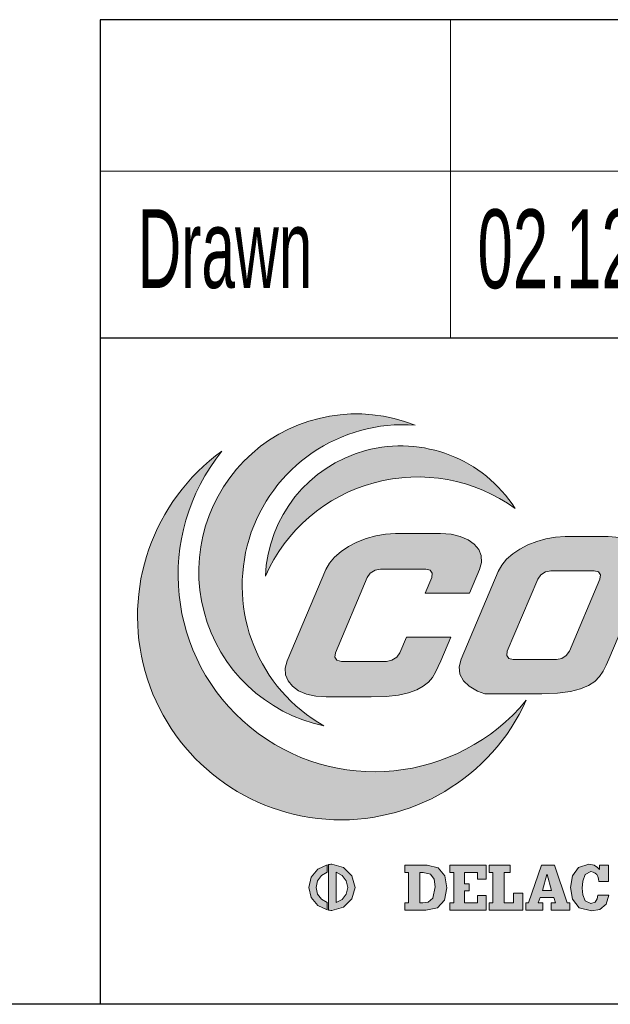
# Model space of a CAD drawing. Header units: millimetres. Extents: x 6 to 415, y 1 to 297.
# Tile 4 of 7: x 285 to 300, y 7 to 32. Entities that reach past the tile are written whole.
import ezdxf

# ---------------------------------------------------------------- set-up
doc = ezdxf.new("R2010")
doc.units = ezdxf.units.MM
for name, color, linetype in [('1', 179, 'Continuous'), ('PAGE_4', 179, 'Continuous'), ('RAHMEN', 7, 'Continuous')]:
    doc.layers.add(name, color=color, linetype=linetype)
doc.styles.add('SLDTEXTSTYLE0', font='TXT', dxfattribs={"width": 0.57475})
doc.styles.add('SLDTEXTSTYLE1', font='TXT', dxfattribs={"width": 0.605})

# ---------------------------------------------------------------- blocks, each defined once
blk = doc.blocks.new('CWD')
at = {"linetype": 'Continuous'}
h = blk.add_hatch(color=7, dxfattribs=at)
edge = h.paths.add_edge_path(flags=0)
edge.add_arc((8.561642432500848, 8.618141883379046), 4.004516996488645, 68.12969689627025, 258.1296123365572)
edge.add_arc((9.74773074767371, 8.258451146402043), 4.087442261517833, 85.71194297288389, 240.5473662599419, ccw=False)
h = blk.add_hatch(color=7, dxfattribs=at)
edge = h.paths.add_edge_path(flags=0)
edge.add_arc((9.691902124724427, 8.363008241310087), 3.444816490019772, 32.59103968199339, 177.6439766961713)
edge.add_arc((10.11612246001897, 6.792685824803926), 4.228195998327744, 54.1189590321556, 156.1160573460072, ccw=False)
h = blk.add_hatch(color=7, dxfattribs=at)
edge = h.paths.add_edge_path(flags=0)
edge.add_arc((8.16923056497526, 7.483272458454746), 5.169230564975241, 125.8112589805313, 335.654238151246)
edge.add_arc((9.026976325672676, 8.532455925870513), 4.994980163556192, 141.0095155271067, 320.4559816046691, ccw=False)
for points in [[(6.804674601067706, 6.35274019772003), (7.786077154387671, 8.667644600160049), (7.878124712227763, 8.832004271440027), (8.008247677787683, 8.986920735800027), (8.171347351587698, 9.129752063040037), (8.362320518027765, 9.257860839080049), (8.576068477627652, 9.36860061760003), (8.807492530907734, 9.45932946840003), (9.051489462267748, 9.527405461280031), (9.302960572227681, 9.570191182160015), (9.556802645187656, 9.58504018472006), (10.69533004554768, 9.58504018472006), (10.9649559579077, 9.56631635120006), (11.2011445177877, 9.512655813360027), (11.39982670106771, 9.42781598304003), (11.55693348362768, 9.315567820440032), (11.66838680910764, 9.179659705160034), (11.73012668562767, 9.023862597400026), (11.73807505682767, 8.851938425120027), (11.68816289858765, 8.667644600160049), (11.43444276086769, 8.069367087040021), (10.30722824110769, 8.069367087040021), (10.47450080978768, 8.464098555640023), (10.48762917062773, 8.574341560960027), (10.43287121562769, 8.652922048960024), (10.3221088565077, 8.682881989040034), (9.17248986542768, 8.682881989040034), (9.036292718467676, 8.652922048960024), (8.91491296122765, 8.574341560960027), (8.834616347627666, 8.464098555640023), (8.026461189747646, 6.55756882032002), (8.013377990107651, 6.447307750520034), (8.068144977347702, 6.36869113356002), (8.178925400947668, 6.338713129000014), (9.328472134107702, 6.338713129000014), (9.464682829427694, 6.36869113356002), (9.586053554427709, 6.447307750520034), (9.666327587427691, 6.55756882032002), (9.833211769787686, 6.95105835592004), (10.96034048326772, 6.95105835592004), (10.70665195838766, 6.35274019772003), (10.6424733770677, 6.204435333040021), (10.57328641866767, 6.063564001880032), (10.49156271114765, 5.932045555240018), (10.3897738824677, 5.811812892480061), (10.26039156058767, 5.704794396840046), (10.09587834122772, 5.612913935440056), (9.888710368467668, 5.538095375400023), (9.631354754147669, 5.482267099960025), (9.316283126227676, 5.447357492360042), (8.935962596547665, 5.435294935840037), (7.797403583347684, 5.435294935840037), (7.527786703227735, 5.454018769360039), (7.291607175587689, 5.507688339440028), (7.092934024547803, 5.592532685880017), (6.93583627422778, 5.704794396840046), (6.824391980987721, 5.840711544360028), (6.762670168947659, 5.996513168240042), (6.754739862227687, 6.168446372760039)], [(7.57252790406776, 0.7662726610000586), (7.673526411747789, 0.8999498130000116), (7.820535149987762, 0.9821522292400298), (7.820535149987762, 1.174475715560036), (7.581108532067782, 1.064314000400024), (7.416121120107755, 0.862985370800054), (7.354661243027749, 0.6005400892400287), (7.415502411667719, 0.3388941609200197), (7.579044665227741, 0.1379674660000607), (7.816818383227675, 0.02738123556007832), (7.816818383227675, 0.2143215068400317), (7.671823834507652, 0.2969439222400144), (7.572089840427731, 0.4300701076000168), (7.534985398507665, 0.5975865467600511)], [(11.30372366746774, 0.2055737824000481), (11.30372366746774, 0.5156912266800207), (11.42800728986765, 0.5156912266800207), (11.42800728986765, 0.6926057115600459), (11.30372366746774, 0.6926057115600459), (11.30372366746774, 0.9796277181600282), (11.63798880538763, 0.9796277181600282), (11.63798880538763, 0.8088506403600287), (11.85890384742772, 0.8088506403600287), (11.85890384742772, 1.165782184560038), (10.93608891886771, 1.165782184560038), (10.93608891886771, 0.9796277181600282), (11.03471194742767, 0.9796277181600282), (11.03471194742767, 0.2055737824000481), (10.93608891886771, 0.2055737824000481), (10.93608891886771, 0.01911673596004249), (11.85890384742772, 0.01911673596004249), (11.85890384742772, 0.3958198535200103), (11.63798880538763, 0.3958198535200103), (11.63798880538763, 0.2055737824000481)], [(12.79256649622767, 0.01911673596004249), (12.79256649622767, 0.4516300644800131), (12.55385342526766, 0.4516300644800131), (12.55385342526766, 0.2055737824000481), (12.31844615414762, 0.2055737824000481), (12.31844615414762, 0.9796277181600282), (12.46518392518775, 0.9796277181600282), (12.46518392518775, 1.165782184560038), (11.9327785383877, 1.165782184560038), (11.9327785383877, 0.9796277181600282), (12.03129769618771, 0.9796277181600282), (12.03129769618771, 0.2055737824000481), (11.9327785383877, 0.2055737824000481), (11.9327785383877, 0.01911673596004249)], [(14.05044591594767, 0.894169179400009), (14.00079117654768, 0.6005400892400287), (14.0505543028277, 0.3019387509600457), (14.2186217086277, 0.08424370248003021), (14.53314236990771, 1.387778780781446e-14), (14.74675936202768, 0.04188249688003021), (14.90652613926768, 0.1724615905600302), (14.9750085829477, 0.3991256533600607), (14.69719946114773, 0.3991256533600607), (14.6815149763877, 0.3125245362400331), (14.63044217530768, 0.2256795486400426), (14.5157011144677, 0.1861589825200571), (14.37478462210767, 0.2539414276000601), (14.31241248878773, 0.4084604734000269), (14.29834025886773, 0.5764646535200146), (14.31374474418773, 0.7591507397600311), (14.37745364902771, 0.9258633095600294), (14.5157011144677, 0.9987399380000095), (14.57902163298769, 0.9895947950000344), (14.62948475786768, 0.9637400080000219), (14.66784468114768, 0.9235284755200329), (14.69504978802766, 0.8724782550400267), (14.71117685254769, 0.8127345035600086), (14.71739554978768, 0.7463701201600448), (14.96818020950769, 0.7463701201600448), (14.96818020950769, 1.166084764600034), (14.73823292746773, 1.166084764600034), (14.73823292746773, 1.053326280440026), (14.69102592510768, 1.105921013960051), (14.60557190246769, 1.160028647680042), (14.46749604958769, 1.184894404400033), (14.20381786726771, 1.10446230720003)]]:
    blk.add_hatch(color=7, dxfattribs=at).paths.add_polyline_path(points, flags=0)
h = blk.add_hatch(color=7, dxfattribs=at)
h.paths.add_polyline_path([(12.16464968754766, 8.622804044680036), (11.22122318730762, 6.397634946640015), (11.1709949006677, 6.196039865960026), (11.19268582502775, 6.010648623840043), (11.28045661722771, 5.846862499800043), (11.4284634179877, 5.710078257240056), (11.64117709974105, 5.577542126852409), (11.82476223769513, 5.515713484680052), (12.17549740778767, 5.515713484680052), (13.26994296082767, 5.515713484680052), (13.67215312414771, 5.529984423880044), (13.99792344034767, 5.571112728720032), (14.2571848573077, 5.636555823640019), (14.45986380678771, 5.723775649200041), (14.6158867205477, 5.83023414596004), (14.73519357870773, 5.953384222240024), (14.82770178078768, 6.09069685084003), (14.9033467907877, 6.239624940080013), (14.97205955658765, 6.397634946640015), (15.9155176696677, 8.622804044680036), (15.9657414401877, 8.824385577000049), (15.94404599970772, 9.00976778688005), (15.8562661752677, 9.173553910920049), (15.70825034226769, 9.310342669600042), (15.50582881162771, 9.414732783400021), (15.25485447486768, 9.48132748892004), (14.96115764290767, 9.50472550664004), (13.86674821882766, 9.50472550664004), (13.62094483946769, 9.490450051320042), (13.37826661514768, 9.44931723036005), (13.14344192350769, 9.383869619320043), (12.92121269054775, 9.296645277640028), (12.71631181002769, 9.190186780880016), (12.53346765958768, 9.067032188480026), (12.37741764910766, 8.929724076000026), (12.2529037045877, 8.780800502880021)], flags=0)
h.paths.add_polyline_path([(12.39569890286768, 6.59444294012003), (13.17252573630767, 8.42709798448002), (13.24973332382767, 8.53306874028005), (13.36642083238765, 8.608668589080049), (13.49734766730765, 8.637508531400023), (14.60237448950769, 8.637508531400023), (14.70886459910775, 8.608668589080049), (14.76149997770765, 8.53306874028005), (14.74885032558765, 8.42709798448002), (13.9720596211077, 6.59444294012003), (13.89487009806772, 6.488481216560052), (13.77817807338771, 6.412912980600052), (13.64723317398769, 6.384086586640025), (12.54224248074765, 6.384086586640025), (12.43574785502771, 6.412912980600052), (12.38310796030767, 6.488481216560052)], flags=0)
h = blk.add_hatch(color=7, dxfattribs=at)
h.paths.add_polyline_path([(7.911128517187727, 1.18564859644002), (7.882008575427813, 1.183539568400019), (7.853389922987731, 1.180062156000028), (7.853389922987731, 0.02132060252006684), (7.882013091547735, 0.01768060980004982), (7.911020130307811, 0.01549029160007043), (7.94046071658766, 0.01475868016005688), (8.236194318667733, 0.09473013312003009), (8.44635647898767, 0.3048742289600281), (8.526327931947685, 0.6005400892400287), (8.44635647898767, 0.8962149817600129), (8.236194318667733, 1.106372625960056), (7.94046071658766, 1.186353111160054)], flags=0)
h.paths.add_polyline_path([(8.339907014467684, 0.5975865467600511), (8.301845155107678, 0.4279068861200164), (8.19962277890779, 0.2938007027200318), (8.051173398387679, 0.2121176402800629), (8.051173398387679, 0.984338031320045), (8.200778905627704, 0.9034588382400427), (8.302423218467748, 0.7687655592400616)], flags=0)
h = blk.add_hatch(color=7, dxfattribs=at)
h.paths.add_polyline_path([(9.788190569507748, 0.01911673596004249), (9.788190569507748, 0.2055737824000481), (9.88680004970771, 0.2055737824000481), (9.88680004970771, 0.9796277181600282), (9.788190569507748, 0.9796277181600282), (9.788190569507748, 1.165782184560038), (10.35891071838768, 1.165782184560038), (10.63787596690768, 1.093397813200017), (10.80444402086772, 0.8929136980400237), (10.85972132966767, 0.5893175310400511), (10.79822983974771, 0.2744762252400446), (10.61777923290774, 0.08343983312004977), (10.32440304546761, 0.01911673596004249)], flags=0)
h.paths.add_polyline_path([(10.44104087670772, 0.9361284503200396), (10.26180059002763, 0.9796277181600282), (10.17387624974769, 0.9796277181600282), (10.17387624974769, 0.2055737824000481), (10.25301673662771, 0.2055737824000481), (10.38144615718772, 0.2206079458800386), (10.50583365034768, 0.3258290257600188), (10.56163934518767, 0.6114374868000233), (10.53465552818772, 0.810806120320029)], flags=0)
h = blk.add_hatch(color=7, dxfattribs=at)
h.paths.add_polyline_path([(13.51134312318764, 0.01911673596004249), (13.51134312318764, 0.2055737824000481), (13.62187967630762, 0.2055737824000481), (13.57840750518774, 0.3462147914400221), (13.22721594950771, 0.3462147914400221), (13.1823573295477, 0.2055737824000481), (13.29760871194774, 0.2055737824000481), (13.29760871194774, 0.01911673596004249), (12.86676183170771, 0.01911673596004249), (12.86676183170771, 0.2055737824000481), (12.93105783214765, 0.2055737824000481), (13.26176426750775, 1.166084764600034), (13.59345070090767, 1.166084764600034), (13.9203003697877, 0.2055737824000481), (13.98158863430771, 0.2055737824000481), (13.98158863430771, 0.01911673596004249)], flags=0)
h.paths.add_polyline_path([(13.51569666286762, 0.5230525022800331), (13.40516010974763, 0.9292729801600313), (13.40219301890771, 0.9292729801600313), (13.29019324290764, 0.5230525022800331)], flags=0)
at = {"layer": '1', "linetype": 'Continuous', "lineweight": 0}
for centre, radius, start, end in [((8.561642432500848, 8.618141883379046), 4.004516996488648, 68.12969689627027, 258.1296123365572), ((9.74773074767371, 8.258451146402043), 4.08744226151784, 85.71194297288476, 240.5473662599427), ((9.691902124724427, 8.363008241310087), 3.444816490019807, 32.59103968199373, 177.6439766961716), ((8.16923056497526, 7.483272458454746), 5.169230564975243, 125.8112589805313, 335.654238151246), ((9.026976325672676, 8.532455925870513), 4.994980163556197, 141.0095155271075, 320.4559816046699), ((10.11612246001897, 6.792685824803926), 4.228195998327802, 54.11895903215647, 156.116057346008)]:
    blk.add_arc(centre, radius, start, end, dxfattribs=at)
at = {"layer": 'PAGE_4', "linetype": 'Continuous', "lineweight": 0}
for p, q in [((8.807492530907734, 9.45932946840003), (9.051489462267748, 9.527405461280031)), ((9.051489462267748, 9.527405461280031), (9.302960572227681, 9.570191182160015)), ((9.302960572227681, 9.570191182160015), (9.556802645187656, 9.58504018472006)), ((9.556802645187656, 9.58504018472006), (10.69533004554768, 9.58504018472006)), ((10.69533004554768, 9.58504018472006), (10.9649559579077, 9.56631635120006)), ((10.9649559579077, 9.56631635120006), (11.2011445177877, 9.512655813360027)), ((11.2011445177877, 9.512655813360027), (11.39982670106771, 9.42781598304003)), ((13.86674821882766, 9.50472550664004), (13.62094483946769, 9.490450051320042)), ((14.96115764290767, 9.50472550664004), (13.86674821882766, 9.50472550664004)), ((15.25485447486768, 9.48132748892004), (14.96115764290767, 9.50472550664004)), ((8.171347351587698, 9.129752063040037), (8.362320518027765, 9.257860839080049)), ((8.362320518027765, 9.257860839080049), (8.576068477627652, 9.36860061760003)), ((8.576068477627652, 9.36860061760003), (8.807492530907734, 9.45932946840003)), ((11.39982670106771, 9.42781598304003), (11.55693348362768, 9.315567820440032)), ((11.55693348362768, 9.315567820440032), (11.66838680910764, 9.179659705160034)), ((12.92121269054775, 9.296645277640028), (12.71631181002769, 9.190186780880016)), ((13.14344192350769, 9.383869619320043), (12.92121269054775, 9.296645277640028)), ((13.37826661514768, 9.44931723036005), (13.14344192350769, 9.383869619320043)), ((13.62094483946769, 9.490450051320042), (13.37826661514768, 9.44931723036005)), ((8.008247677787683, 8.986920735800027), (8.171347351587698, 9.129752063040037)), ((11.66838680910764, 9.179659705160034), (11.73012668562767, 9.023862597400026)), ((11.73012668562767, 9.023862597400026), (11.73807505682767, 8.851938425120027)), ((12.53346765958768, 9.067032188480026), (12.37741764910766, 8.929724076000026)), ((12.71631181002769, 9.190186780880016), (12.53346765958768, 9.067032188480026)), ((7.786077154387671, 8.667644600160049), (7.878124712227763, 8.832004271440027)), ((7.878124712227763, 8.832004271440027), (8.008247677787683, 8.986920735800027)), ((11.73807505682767, 8.851938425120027), (11.68816289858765, 8.667644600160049)), ((12.2529037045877, 8.780800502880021), (12.16464968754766, 8.622804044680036)), ((12.37741764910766, 8.929724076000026), (12.2529037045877, 8.780800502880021)), ((6.804674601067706, 6.35274019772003), (7.786077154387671, 8.667644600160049)), ((8.91491296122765, 8.574341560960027), (8.834616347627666, 8.464098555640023)), ((9.036292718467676, 8.652922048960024), (8.91491296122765, 8.574341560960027)), ((9.17248986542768, 8.682881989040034), (9.036292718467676, 8.652922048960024)), ((10.3221088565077, 8.682881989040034), (9.17248986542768, 8.682881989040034)), ((10.43287121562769, 8.652922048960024), (10.3221088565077, 8.682881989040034)), ((10.48762917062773, 8.574341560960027), (10.43287121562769, 8.652922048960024)), ((10.47450080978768, 8.464098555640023), (10.48762917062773, 8.574341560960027)), ((12.16464968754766, 8.622804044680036), (11.22122318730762, 6.397634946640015)), ((11.68816289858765, 8.667644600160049), (11.43444276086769, 8.069367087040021)), ((13.24973332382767, 8.53306874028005), (13.17252573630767, 8.42709798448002)), ((13.36642083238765, 8.608668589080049), (13.24973332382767, 8.53306874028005)), ((13.49734766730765, 8.637508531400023), (13.36642083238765, 8.608668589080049)), ((14.60237448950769, 8.637508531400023), (13.49734766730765, 8.637508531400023)), ((14.70886459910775, 8.608668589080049), (14.60237448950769, 8.637508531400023)), ((14.76149997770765, 8.53306874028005), (14.70886459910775, 8.608668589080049)), ((14.74885032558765, 8.42709798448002), (14.76149997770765, 8.53306874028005)), ((14.97205955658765, 6.397634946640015), (15.9155176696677, 8.622804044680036)), ((8.834616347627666, 8.464098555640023), (8.026461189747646, 6.55756882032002)), ((10.30722824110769, 8.069367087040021), (10.47450080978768, 8.464098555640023)), ((13.17252573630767, 8.42709798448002), (12.39569890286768, 6.59444294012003)), ((13.9720596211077, 6.59444294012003), (14.74885032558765, 8.42709798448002)), ((11.43444276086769, 8.069367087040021), (10.30722824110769, 8.069367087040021)), ((9.666327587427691, 6.55756882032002), (9.833211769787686, 6.95105835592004)), ((9.833211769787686, 6.95105835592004), (10.96034048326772, 6.95105835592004)), ((10.96034048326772, 6.95105835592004), (10.70665195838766, 6.35274019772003)), ((8.026461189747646, 6.55756882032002), (8.013377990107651, 6.447307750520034)), ((9.586053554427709, 6.447307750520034), (9.666327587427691, 6.55756882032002)), ((12.39569890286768, 6.59444294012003), (12.38310796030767, 6.488481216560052)), ((13.89487009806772, 6.488481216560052), (13.9720596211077, 6.59444294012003)), ((6.754739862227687, 6.168446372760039), (6.804674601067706, 6.35274019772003)), ((8.013377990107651, 6.447307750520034), (8.068144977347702, 6.36869113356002)), ((8.068144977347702, 6.36869113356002), (8.178925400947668, 6.338713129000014)), ((8.178925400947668, 6.338713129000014), (9.328472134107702, 6.338713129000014)), ((9.328472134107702, 6.338713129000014), (9.464682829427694, 6.36869113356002)), ((9.464682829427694, 6.36869113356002), (9.586053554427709, 6.447307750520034)), ((10.70665195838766, 6.35274019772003), (10.6424733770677, 6.204435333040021)), ((11.22122318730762, 6.397634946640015), (11.1709949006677, 6.196039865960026)), ((12.38310796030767, 6.488481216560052), (12.43574785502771, 6.412912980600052)), ((12.43574785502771, 6.412912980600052), (12.54224248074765, 6.384086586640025)), ((12.54224248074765, 6.384086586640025), (13.64723317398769, 6.384086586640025)), ((13.64723317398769, 6.384086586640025), (13.77817807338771, 6.412912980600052)), ((13.77817807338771, 6.412912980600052), (13.89487009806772, 6.488481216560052)), ((14.9033467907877, 6.239624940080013), (14.97205955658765, 6.397634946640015)), ((6.762670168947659, 5.996513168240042), (6.754739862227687, 6.168446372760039)), ((10.57328641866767, 6.063564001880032), (10.49156271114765, 5.932045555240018)), ((10.6424733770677, 6.204435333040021), (10.57328641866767, 6.063564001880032)), ((11.1709949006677, 6.196039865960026), (11.19268582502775, 6.010648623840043)), ((11.19268582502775, 6.010648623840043), (11.28045661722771, 5.846862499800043)), ((14.73519357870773, 5.953384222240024), (14.82770178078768, 6.09069685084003)), ((14.82770178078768, 6.09069685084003), (14.9033467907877, 6.239624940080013)), ((6.824391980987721, 5.840711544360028), (6.762670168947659, 5.996513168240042)), ((6.93583627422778, 5.704794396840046), (6.824391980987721, 5.840711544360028)), ((10.3897738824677, 5.811812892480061), (10.26039156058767, 5.704794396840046)), ((10.49156271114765, 5.932045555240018), (10.3897738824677, 5.811812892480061)), ((11.28045661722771, 5.846862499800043), (11.4284634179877, 5.710078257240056)), ((14.45986380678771, 5.723775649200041), (14.6158867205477, 5.83023414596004)), ((14.6158867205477, 5.83023414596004), (14.73519357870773, 5.953384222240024)), ((7.092934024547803, 5.592532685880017), (6.93583627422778, 5.704794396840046)), ((7.291607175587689, 5.507688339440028), (7.092934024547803, 5.592532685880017)), ((7.527786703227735, 5.454018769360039), (7.291607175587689, 5.507688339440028)), ((9.888710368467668, 5.538095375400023), (9.631354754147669, 5.482267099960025)), ((10.09587834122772, 5.612913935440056), (9.888710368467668, 5.538095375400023)), ((10.26039156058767, 5.704794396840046), (10.09587834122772, 5.612913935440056)), ((11.4284634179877, 5.710078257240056), (11.64117709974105, 5.577542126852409)), ((11.64117709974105, 5.577542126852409), (11.82476223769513, 5.515713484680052)), ((11.82476223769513, 5.515713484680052), (12.17549740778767, 5.515713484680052)), ((12.17549740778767, 5.515713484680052), (13.26994296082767, 5.515713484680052)), ((13.26994296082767, 5.515713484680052), (13.67215312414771, 5.529984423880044)), ((13.67215312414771, 5.529984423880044), (13.99792344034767, 5.571112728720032)), ((13.99792344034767, 5.571112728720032), (14.2571848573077, 5.636555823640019)), ((14.2571848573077, 5.636555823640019), (14.45986380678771, 5.723775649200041)), ((7.797403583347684, 5.435294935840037), (7.527786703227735, 5.454018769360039)), ((8.935962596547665, 5.435294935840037), (7.797403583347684, 5.435294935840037)), ((9.316283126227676, 5.447357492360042), (8.935962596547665, 5.435294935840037)), ((9.631354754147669, 5.482267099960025), (9.316283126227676, 5.447357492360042)), ((7.581108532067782, 1.064314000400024), (7.416121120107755, 0.862985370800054)), ((7.820535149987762, 1.174475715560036), (7.581108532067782, 1.064314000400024)), ((7.820535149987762, 0.9821522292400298), (7.820535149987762, 1.174475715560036)), ((7.882008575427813, 1.183539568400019), (7.853389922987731, 1.180062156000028)), ((7.853389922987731, 1.180062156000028), (7.853389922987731, 0.02132060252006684)), ((7.911128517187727, 1.18564859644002), (7.882008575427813, 1.183539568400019)), ((7.94046071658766, 1.186353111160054), (7.911128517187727, 1.18564859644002)), ((8.236194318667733, 1.106372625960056), (7.94046071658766, 1.186353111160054)), ((8.44635647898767, 0.8962149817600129), (8.236194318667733, 1.106372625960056)), ((9.788190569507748, 0.9796277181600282), (9.788190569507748, 1.165782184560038)), ((9.788190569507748, 1.165782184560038), (10.35891071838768, 1.165782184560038)), ((10.35891071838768, 1.165782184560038), (10.63787596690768, 1.093397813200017)), ((10.63787596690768, 1.093397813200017), (10.80444402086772, 0.8929136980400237)), ((11.85890384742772, 1.165782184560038), (10.93608891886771, 1.165782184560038)), ((10.93608891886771, 1.165782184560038), (10.93608891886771, 0.9796277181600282)), ((11.85890384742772, 0.8088506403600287), (11.85890384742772, 1.165782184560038)), ((12.46518392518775, 1.165782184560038), (11.9327785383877, 1.165782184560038)), ((11.9327785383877, 1.165782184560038), (11.9327785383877, 0.9796277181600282)), ((12.46518392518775, 0.9796277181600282), (12.46518392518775, 1.165782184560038)), ((12.93105783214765, 0.2055737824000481), (13.26176426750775, 1.166084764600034)), ((14.20381786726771, 1.10446230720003), (14.05044591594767, 0.894169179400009)), ((14.46749604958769, 1.184894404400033), (14.20381786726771, 1.10446230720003)), ((14.60557190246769, 1.160028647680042), (14.46749604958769, 1.184894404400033)), ((14.69102592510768, 1.105921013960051), (14.60557190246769, 1.160028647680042)), ((14.73823292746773, 1.053326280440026), (14.69102592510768, 1.105921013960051)), ((14.96818020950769, 1.166084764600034), (14.73823292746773, 1.166084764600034)), ((14.73823292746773, 1.166084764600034), (14.73823292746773, 1.053326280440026)), ((14.96818020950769, 0.7463701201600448), (14.96818020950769, 1.166084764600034)), ((7.416121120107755, 0.862985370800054), (7.354661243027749, 0.6005400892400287)), ((7.534985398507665, 0.5975865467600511), (7.57252790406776, 0.7662726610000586)), ((7.57252790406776, 0.7662726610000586), (7.673526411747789, 0.8999498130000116)), ((7.673526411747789, 0.8999498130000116), (7.820535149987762, 0.9821522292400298)), ((8.051173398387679, 0.2121176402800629), (8.051173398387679, 0.984338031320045)), ((8.051173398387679, 0.984338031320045), (8.200778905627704, 0.9034588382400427)), ((8.200778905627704, 0.9034588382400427), (8.302423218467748, 0.7687655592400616)), ((8.302423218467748, 0.7687655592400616), (8.339907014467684, 0.5975865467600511)), ((8.526327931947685, 0.6005400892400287), (8.44635647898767, 0.8962149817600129)), ((9.88680004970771, 0.9796277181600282), (9.788190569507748, 0.9796277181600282)), ((9.88680004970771, 0.2055737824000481), (9.88680004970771, 0.9796277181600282)), ((10.17387624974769, 0.9796277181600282), (10.17387624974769, 0.2055737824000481)), ((10.26180059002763, 0.9796277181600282), (10.17387624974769, 0.9796277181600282)), ((10.44104087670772, 0.9361284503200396), (10.26180059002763, 0.9796277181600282)), ((10.53465552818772, 0.810806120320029), (10.44104087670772, 0.9361284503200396)), ((10.56163934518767, 0.6114374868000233), (10.53465552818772, 0.810806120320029)), ((10.80444402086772, 0.8929136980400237), (10.85972132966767, 0.5893175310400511)), ((10.93608891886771, 0.9796277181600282), (11.03471194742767, 0.9796277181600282)), ((11.03471194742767, 0.9796277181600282), (11.03471194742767, 0.2055737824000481)), ((11.30372366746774, 0.6926057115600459), (11.30372366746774, 0.9796277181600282)), ((11.30372366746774, 0.9796277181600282), (11.63798880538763, 0.9796277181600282)), ((11.63798880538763, 0.9796277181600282), (11.63798880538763, 0.8088506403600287)), ((11.63798880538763, 0.8088506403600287), (11.85890384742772, 0.8088506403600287)), ((11.9327785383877, 0.9796277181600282), (12.03129769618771, 0.9796277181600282)), ((12.03129769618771, 0.9796277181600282), (12.03129769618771, 0.2055737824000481)), ((12.31844615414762, 0.2055737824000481), (12.31844615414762, 0.9796277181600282)), ((12.31844615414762, 0.9796277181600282), (12.46518392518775, 0.9796277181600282)), ((13.40516010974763, 0.9292729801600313), (13.40219301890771, 0.9292729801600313)), ((13.51569666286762, 0.5230525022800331), (13.40516010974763, 0.9292729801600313)), ((14.05044591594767, 0.894169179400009), (14.00079117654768, 0.6005400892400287)), ((14.29834025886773, 0.5764646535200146), (14.31374474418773, 0.7591507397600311)), ((14.31374474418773, 0.7591507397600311), (14.37745364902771, 0.9258633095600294)), ((14.37745364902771, 0.9258633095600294), (14.5157011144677, 0.9987399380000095)), ((14.5157011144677, 0.9987399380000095), (14.57902163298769, 0.9895947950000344)), ((14.57902163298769, 0.9895947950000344), (14.62948475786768, 0.9637400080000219)), ((14.62948475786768, 0.9637400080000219), (14.66784468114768, 0.9235284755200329)), ((14.66784468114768, 0.9235284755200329), (14.69504978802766, 0.8724782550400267)), ((14.69504978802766, 0.8724782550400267), (14.71117685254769, 0.8127345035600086)), ((14.71117685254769, 0.8127345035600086), (14.71739554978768, 0.7463701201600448)), ((7.354661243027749, 0.6005400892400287), (7.415502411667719, 0.3388941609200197)), ((7.572089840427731, 0.4300701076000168), (7.534985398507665, 0.5975865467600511)), ((8.339907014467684, 0.5975865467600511), (8.301845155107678, 0.4279068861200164)), ((8.44635647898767, 0.3048742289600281), (8.526327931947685, 0.6005400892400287)), ((10.50583365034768, 0.3258290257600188), (10.56163934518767, 0.6114374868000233)), ((10.85972132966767, 0.5893175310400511), (10.79822983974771, 0.2744762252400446)), ((11.42800728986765, 0.6926057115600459), (11.30372366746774, 0.6926057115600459)), ((11.30372366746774, 0.5156912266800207), (11.42800728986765, 0.5156912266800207)), ((11.30372366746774, 0.2055737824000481), (11.30372366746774, 0.5156912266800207)), ((11.42800728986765, 0.5156912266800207), (11.42800728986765, 0.6926057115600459)), ((13.29019324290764, 0.5230525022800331), (13.51569666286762, 0.5230525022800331)), ((14.00079117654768, 0.6005400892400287), (14.0505543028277, 0.3019387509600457)), ((14.31241248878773, 0.4084604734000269), (14.29834025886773, 0.5764646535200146)), ((14.71739554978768, 0.7463701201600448), (14.96818020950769, 0.7463701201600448)), ((7.415502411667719, 0.3388941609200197), (7.579044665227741, 0.1379674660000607)), ((7.671823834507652, 0.2969439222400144), (7.572089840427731, 0.4300701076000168)), ((7.816818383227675, 0.2143215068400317), (7.671823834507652, 0.2969439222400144)), ((8.19962277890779, 0.2938007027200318), (8.051173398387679, 0.2121176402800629)), ((8.301845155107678, 0.4279068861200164), (8.19962277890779, 0.2938007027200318)), ((8.236194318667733, 0.09473013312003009), (8.44635647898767, 0.3048742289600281)), ((10.38144615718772, 0.2206079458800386), (10.50583365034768, 0.3258290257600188)), ((10.79822983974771, 0.2744762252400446), (10.61777923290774, 0.08343983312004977)), ((11.85890384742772, 0.3958198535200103), (11.63798880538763, 0.3958198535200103)), ((11.63798880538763, 0.3958198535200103), (11.63798880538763, 0.2055737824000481)), ((11.85890384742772, 0.01911673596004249), (11.85890384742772, 0.3958198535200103)), ((12.79256649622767, 0.4516300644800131), (12.55385342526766, 0.4516300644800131)), ((12.55385342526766, 0.4516300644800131), (12.55385342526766, 0.2055737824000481)), ((12.79256649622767, 0.01911673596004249), (12.79256649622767, 0.4516300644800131)), ((13.22721594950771, 0.3462147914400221), (13.1823573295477, 0.2055737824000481)), ((13.57840750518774, 0.3462147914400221), (13.22721594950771, 0.3462147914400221)), ((13.62187967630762, 0.2055737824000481), (13.57840750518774, 0.3462147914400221)), ((14.0505543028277, 0.3019387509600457), (14.2186217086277, 0.08424370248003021)), ((14.37478462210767, 0.2539414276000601), (14.31241248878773, 0.4084604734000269)), ((14.5157011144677, 0.1861589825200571), (14.37478462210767, 0.2539414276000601)), ((14.6815149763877, 0.3125245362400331), (14.63044217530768, 0.2256795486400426)), ((14.69719946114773, 0.3991256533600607), (14.6815149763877, 0.3125245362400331)), ((14.9750085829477, 0.3991256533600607), (14.69719946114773, 0.3991256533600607)), ((14.90652613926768, 0.1724615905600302), (14.9750085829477, 0.3991256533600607)), ((7.579044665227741, 0.1379674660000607), (7.816818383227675, 0.02738123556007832)), ((7.816818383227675, 0.02738123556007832), (7.816818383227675, 0.2143215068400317)), ((7.853389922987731, 0.02132060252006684), (7.882013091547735, 0.01768060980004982)), ((7.882013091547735, 0.01768060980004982), (7.911020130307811, 0.01549029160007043)), ((7.911020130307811, 0.01549029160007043), (7.94046071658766, 0.01475868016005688)), ((7.94046071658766, 0.01475868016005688), (8.236194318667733, 0.09473013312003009)), ((9.788190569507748, 0.2055737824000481), (9.88680004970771, 0.2055737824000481)), ((9.788190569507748, 0.01911673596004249), (9.788190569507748, 0.2055737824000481)), ((10.32440304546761, 0.01911673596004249), (9.788190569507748, 0.01911673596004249)), ((10.17387624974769, 0.2055737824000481), (10.25301673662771, 0.2055737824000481)), ((10.25301673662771, 0.2055737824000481), (10.38144615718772, 0.2206079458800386)), ((10.61777923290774, 0.08343983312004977), (10.32440304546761, 0.01911673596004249)), ((11.03471194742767, 0.2055737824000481), (10.93608891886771, 0.2055737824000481)), ((10.93608891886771, 0.2055737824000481), (10.93608891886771, 0.01911673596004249)), ((10.93608891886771, 0.01911673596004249), (11.85890384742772, 0.01911673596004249)), ((11.63798880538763, 0.2055737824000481), (11.30372366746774, 0.2055737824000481)), ((12.03129769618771, 0.2055737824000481), (11.9327785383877, 0.2055737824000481)), ((11.9327785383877, 0.2055737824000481), (11.9327785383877, 0.01911673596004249)), ((11.9327785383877, 0.01911673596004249), (12.79256649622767, 0.01911673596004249)), ((12.55385342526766, 0.2055737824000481), (12.31844615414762, 0.2055737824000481)), ((12.86676183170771, 0.01911673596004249), (12.86676183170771, 0.2055737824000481)), ((12.86676183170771, 0.2055737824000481), (12.93105783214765, 0.2055737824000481)), ((13.1823573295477, 0.2055737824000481), (13.29760871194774, 0.2055737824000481)), ((13.29760871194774, 0.2055737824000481), (13.29760871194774, 0.01911673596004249)), ((13.51134312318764, 0.2055737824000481), (13.62187967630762, 0.2055737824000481)), ((13.51134312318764, 0.01911673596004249), (13.51134312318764, 0.2055737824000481)), ((13.98158863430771, 0.01911673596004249), (13.51134312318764, 0.01911673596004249)), ((13.9203003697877, 0.2055737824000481), (13.98158863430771, 0.2055737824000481)), ((13.98158863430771, 0.2055737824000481), (13.98158863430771, 0.01911673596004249)), ((14.2186217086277, 0.08424370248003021), (14.53314236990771, 1.387778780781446e-14)), ((14.63044217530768, 0.2256795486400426), (14.5157011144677, 0.1861589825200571)), ((14.53314236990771, 1.387778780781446e-14), (14.74675936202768, 0.04188249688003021)), ((14.74675936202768, 0.04188249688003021), (14.90652613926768, 0.1724615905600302))]:
    blk.add_line(p, q, dxfattribs=at)
at = {"layer": 'PAGE_4', "lineweight": 0}
for p, q in [((13.26176426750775, 1.166084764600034), (13.59345070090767, 1.166084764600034)), ((13.59345070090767, 1.166084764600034), (13.9203003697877, 0.2055737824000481)), ((13.40219301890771, 0.9292729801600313), (13.29019324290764, 0.5230525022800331)), ((12.86676183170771, 0.01911673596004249), (13.29760871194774, 0.01911673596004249))]:
    blk.add_line(p, q, dxfattribs=at)

msp = doc.modelspace()

# ---------------------------------------------------------------- linework, layer by layer
at = {"layer": 'RAHMEN', "color": 7, "linetype": 'Continuous', "lineweight": 30}
for p, q in [((415.0146205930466, 31.58333333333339), (286.7142880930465, 31.58333333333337)), ((286.7142880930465, 31.58333333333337), (286.7142880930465, 6.583333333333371)), ((415.0146205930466, 6.583333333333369), (19.89652339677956, 6.583333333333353))]:
    msp.add_line(p, q, dxfattribs=at)
at = {"layer": 'RAHMEN', "color": 7, "linetype": 'Continuous', "lineweight": 0}
for p, q in [((295.6158394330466, 31.58333333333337), (295.6158394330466, 23.50333333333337)), ((286.7142880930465, 27.73333333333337), (328.6158394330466, 27.73333333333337))]:
    msp.add_line(p, q, dxfattribs=at)
at = {"layer": 'RAHMEN', "lineweight": 30}
msp.add_line((286.7142880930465, 23.50333333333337), (328.6158394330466, 23.50333333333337), dxfattribs=at)

# ---------------------------------------------------------------- block references
at = {"layer": 'RAHMEN'}
msp.add_blockref('CWD', (284.6603593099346, 8.952713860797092), dxfattribs=at)

# ---------------------------------------------------------------- texts
at = {"layer": 'RAHMEN', "char_height": 2, "attachment_point": 1}
for s, insert, style in [('Drawn', (287.6626675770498, 26.77154451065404), 'SLDTEXTSTYLE0'), ('02.12.2014', (296.298121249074, 26.76598888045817), 'SLDTEXTSTYLE1')]:
    msp.add_mtext(s, dxfattribs=dict(at, insert=insert, style=style))

doc.saveas('drawing.dxf')
